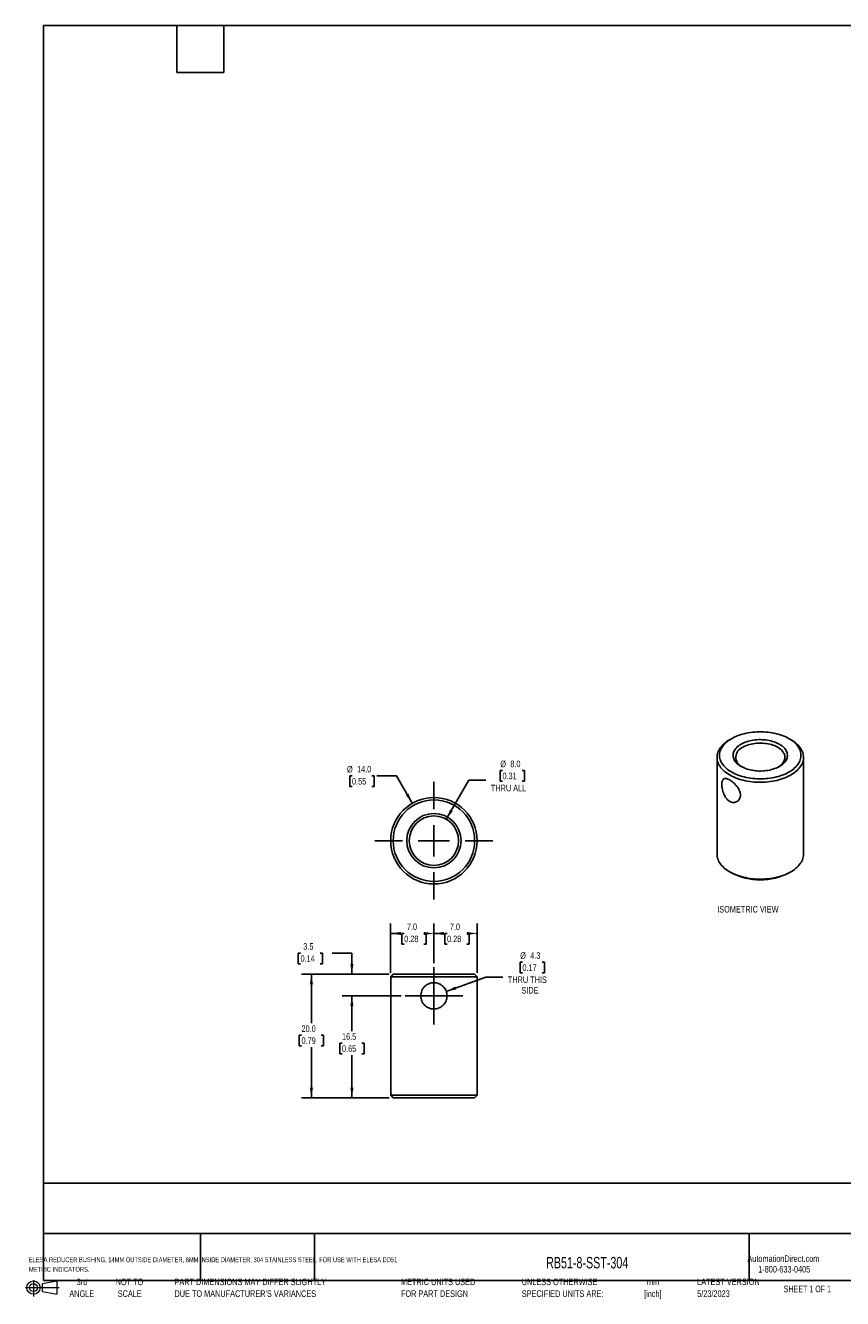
# Model space of a CAD drawing. Header units: millimetres. Extents: x 3 to 273, y 3 to 210.
# Tile 1 of 2: x 3 to 136, y 3 to 210. Entities that reach past the tile are written whole.
import ezdxf

# ---------------------------------------------------------------- set-up
doc = ezdxf.new("R2010")
doc.units = ezdxf.units.MM
doc.header["$LTSCALE"] = 0.5
doc.linetypes.add('CENTERX2', pattern=[20.32, 12.7, -2.54, 2.54, -2.54])
doc.layers.add('CENTER', color=40, linetype='CENTERX2')
doc.layers.add('DIMENSIONS', color=140, linetype='Continuous', lineweight=25)
doc.layers.add('TEXT', color=140, linetype='Continuous', lineweight=25)
doc.styles.add('SLDTEXTSTYLE0', font='TXT', dxfattribs={"width": 0.7})
doc.styles.add('SLDTEXTSTYLE1', font='TXT', dxfattribs={"width": 0.65})
doc.dimstyles.new('SLDDIMSTYLE0', dxfattribs={"dimtxt": 1.079004, "dimasz": 1.651, "dimexe": 0, "dimexo": 0.0625, "dimgap": 0.269751, "dimtad": 0, "dimtih": 1, "dimtoh": 1, "dimrnd": 1e-09, "dimzin": 12, "dimdsep": 46, "dimtxsty": 'SLDTEXTSTYLE0', "dimsah": 1, "dimcen": 0.09, "dimadec": 0, "dimazin": 3, "dimtfac": 1, "dimtofl": 0, "dimtmove": 0, "dimatfit": 3, "dimfxl": 0, "dimfrac": 2, "dimtolj": 1, "dimtzin": 12, "dimarcsym": 0})
doc.dimstyles.new('SLDDIMSTYLE1', dxfattribs={"dimtxt": 1.079004, "dimasz": 1.651, "dimexe": 0, "dimexo": 0.0625, "dimgap": 0.269751, "dimtad": 0, "dimtih": 1, "dimtoh": 1, "dimrnd": 1e-09, "dimzin": 12, "dimdsep": 46, "dimtxsty": 'SLDTEXTSTYLE0', "dimsah": 1, "dimcen": 0.09, "dimadec": 0, "dimazin": 3, "dimtfac": 1, "dimtmove": 0, "dimatfit": 0, "dimfxl": 0, "dimfrac": 2, "dimtolj": 1, "dimtzin": 12, "dimarcsym": 0})
doc.dimstyles.new('SLDDIMSTYLE2', dxfattribs={"dimtxt": 1.079004, "dimasz": 1.651, "dimexe": 0, "dimexo": 0.0625, "dimgap": 0.269751, "dimtad": 0, "dimtih": 1, "dimtoh": 1, "dimrnd": 1e-09, "dimzin": 4, "dimdsep": 46, "dimtxsty": 'SLDTEXTSTYLE0', "dimsah": 1, "dimcen": 0.09, "dimadec": 0, "dimazin": 1, "dimtfac": 1, "dimtofl": 0, "dimtmove": 0, "dimatfit": 3, "dimfxl": 0, "dimfrac": 2, "dimtolj": 1, "dimtzin": 12, "dimarcsym": 0})
doc.dimstyles.new('SLDDIMSTYLE3', dxfattribs={"dimtxt": 1.079004, "dimasz": 1.651, "dimexe": 0, "dimexo": 0.0625, "dimgap": 0.269751, "dimtad": 0, "dimtih": 1, "dimtoh": 1, "dimrnd": 1e-09, "dimzin": 12, "dimdsep": 46, "dimtxsty": 'SLDTEXTSTYLE0', "dimsah": 1, "dimcen": 0, "dimadec": 0, "dimazin": 3, "dimtfac": 1, "dimtofl": 0, "dimtmove": 0, "dimatfit": 3, "dimfxl": 0, "dimfrac": 2, "dimtolj": 1, "dimtzin": 12, "dimarcsym": 0})
doc.dimstyles.new('SLDDIMSTYLE4', dxfattribs={"dimtxt": 1.079004, "dimasz": 1.651, "dimexe": 0, "dimexo": 0.0625, "dimgap": 0.269751, "dimtad": 0, "dimtih": 1, "dimtoh": 1, "dimrnd": 1e-09, "dimzin": 4, "dimdsep": 46, "dimtxsty": 'SLDTEXTSTYLE0', "dimsah": 1, "dimcen": 0, "dimadec": 0, "dimazin": 1, "dimtfac": 1, "dimtofl": 0, "dimtmove": 0, "dimatfit": 3, "dimfxl": 0, "dimfrac": 2, "dimtolj": 1, "dimtzin": 12, "dimarcsym": 0})
doc.dimstyles.new('SLDDIMSTYLE5', dxfattribs={"dimtxt": 1.079004, "dimasz": 1.651, "dimexe": 0, "dimexo": 0.0625, "dimgap": 0.269751, "dimtad": 0, "dimtih": 1, "dimtoh": 1, "dimrnd": 1e-09, "dimzin": 4, "dimdsep": 46, "dimtxsty": 'SLDTEXTSTYLE0', "dimsah": 1, "dimcen": 0, "dimadec": 0, "dimazin": 1, "dimtfac": 1, "dimtofl": 0, "dimtmove": 0, "dimatfit": 3, "dimfxl": 0, "dimfrac": 2, "dimtolj": 1, "dimtzin": 12, "dimarcsym": 0})

# ---------------------------------------------------------------- blocks, each defined once
blk = doc.blocks.new('Block11')
at = {"color": 7, "linetype": 'Continuous', "lineweight": 18}
for p, q in [((1.29, 2.66), (1.29, 0)), ((2.74, 2.08), (5.09, 2.52)), ((2.74, 0.8), (2.74, 2.08)), ((5.09, 2.52), (5.09, 0.37)), ((0, 1.44), (5.44, 1.44)), ((2.74, 0.8), (5.09, 0.37))]:
    blk.add_line(p, q, dxfattribs=at)
for radius in [1.08, 0.643]:
    blk.add_circle((1.29, 1.44), radius, dxfattribs=at)
blk = doc.blocks.new('Block12')
at = {"color": 7, "linetype": 'Continuous'}
blk.add_blockref('Block11', (0, 0), dxfattribs=at)
blk = doc.blocks.new('SW_NOTE_0')
at = {"layer": 'TEXT', "color": 0, "attachment_point": 1, "style": 'SLDTEXTSTYLE0'}
for s, insert, char_height in [('ELESA REDUCER BUSHING, 14MM OUTSIDE DIAMETER, 8MM INSIDE DIAMETER, 304 STAINLESS STEEL. FOR USE WITH ELESA DD51', (0, 1.02), 0.79375), ('METRIC INDICATORS.', (0, -0.54), 0.7937)]:
    blk.add_mtext(s, dxfattribs=dict(at, insert=insert, char_height=char_height))
blk = doc.blocks.new('SW_NOTE_0_1')
at = {"layer": 'TEXT', "color": 0, "char_height": 1.058, "attachment_point": 2, "style": 'SLDTEXTSTYLE0'}
for s, insert in [('mm', (1.42, 1.36)), ('[inch]', (1.38, -0.55))]:
    blk.add_mtext(s, dxfattribs=dict(at, insert=insert))
blk = doc.blocks.new('SW_NOTE_0_2')
at = {"layer": 'TEXT', "color": 0, "char_height": 1.0583, "attachment_point": 1, "style": 'SLDTEXTSTYLE0'}
for s, insert in [('UNLESS OTHERWISE', (0, 1.36)), ('SPECIFIED UNITS ARE:', (0, -0.55))]:
    blk.add_mtext(s, dxfattribs=dict(at, insert=insert))
blk = doc.blocks.new('SW_NOTE_0_3')
at = {"layer": 'TEXT', "color": 0, "char_height": 1.0583, "attachment_point": 1, "style": 'SLDTEXTSTYLE0'}
for s, insert in [('PART DIMENSIONS MAY DIFFER SLIGHTLY', (0, 1.36)), ("DUE TO MANUFACTURER'S VARIANCES", (0, -0.55))]:
    blk.add_mtext(s, dxfattribs=dict(at, insert=insert))
blk = doc.blocks.new('SW_NOTE_0_4')
at = {"layer": 'TEXT', "color": 0, "char_height": 1.058, "attachment_point": 2, "style": 'SLDTEXTSTYLE0'}
for s, insert in [('NOT TO', (2.63, 1.36)), ('SCALE', (2.68, -0.55))]:
    blk.add_mtext(s, dxfattribs=dict(at, insert=insert))
blk = doc.blocks.new('SW_NOTE_0_5')
at = {"layer": 'TEXT', "color": 0, "char_height": 1.058, "attachment_point": 2, "style": 'SLDTEXTSTYLE0'}
for s, insert in [('3rd', (1.16, 1.36)), ('ANGLE', (1.11, -0.55))]:
    blk.add_mtext(s, dxfattribs=dict(at, insert=insert))
blk = doc.blocks.new('SW_NOTE_0_6')
at = {"layer": 'TEXT', "color": 0, "char_height": 1.0583, "attachment_point": 1, "style": 'SLDTEXTSTYLE0'}
for s, insert in [('METRIC UNITS USED', (0, 1.36)), ('FOR PART DESIGN', (0, -0.55))]:
    blk.add_mtext(s, dxfattribs=dict(at, insert=insert))
blk = doc.blocks.new('_D')
at = {"layer": 'DIMENSIONS'}
for p, q in [((64.27, 52.45), (54.71, 52.45)), ((56.29, 52.45), (56.29, 46.75)), ((54.69, 44.79), (54.33, 44.79)), ((54.33, 44.79), (54.33, 43.08)), ((57.9, 44.79), (58.26, 44.79)), ((58.26, 44.79), (58.26, 43.08)), ((54.33, 43.08), (54.69, 43.08)), ((56.29, 35.95), (56.29, 42.84)), ((58.26, 43.08), (57.9, 43.08)), ((62.34, 35.95), (54.71, 35.95))]:
    blk.add_line(p, q, dxfattribs=at)
for points in [[(56.29, 52.45), (56.04, 50.8), (56.55, 50.8)], [(56.29, 35.95), (56.55, 37.6), (56.04, 37.6)]]:
    blk.add_solid(points, dxfattribs=at)
at = {"layer": 'DIMENSIONS', "char_height": 1.058, "attachment_point": 1, "style": 'SLDTEXTSTYLE0'}
for s, insert in [('16.5', (54.69, 46.4)), ('0.65', (54.69, 44.44))]:
    blk.add_mtext(s, dxfattribs=dict(at, insert=insert))
blk = doc.blocks.new('_D_1')
at = {"layer": 'DIMENSIONS'}
for p, q in [((47.97, 59.37), (47.6, 59.37)), ((47.6, 59.37), (47.6, 57.66)), ((51.17, 59.37), (51.54, 59.37)), ((51.54, 59.37), (51.54, 57.66)), ((53.12, 59.37), (56.29, 59.37)), ((56.29, 59.37), (56.29, 55.95)), ((47.6, 57.66), (47.97, 57.66)), ((51.54, 57.66), (51.17, 57.66)), ((62.34, 55.95), (54.71, 55.95)), ((64.27, 52.45), (54.71, 52.45)), ((56.29, 52.45), (56.29, 49.28))]:
    blk.add_line(p, q, dxfattribs=at)
for points in [[(56.29, 55.95), (56.55, 57.6), (56.04, 57.6)], [(56.29, 52.45), (56.04, 50.8), (56.55, 50.8)]]:
    blk.add_solid(points, dxfattribs=at)
at = {"layer": 'DIMENSIONS', "char_height": 1.058, "attachment_point": 1, "style": 'SLDTEXTSTYLE0'}
for s, insert in [('3.5', (48.42, 60.98)), ('0.14', (47.97, 59.02))]:
    blk.add_mtext(s, dxfattribs=dict(at, insert=insert))
blk = doc.blocks.new('_D_2')
at = {"layer": 'DIMENSIONS'}
for p, q in [((62.34, 55.95), (48.14, 55.95)), ((49.73, 55.95), (49.73, 48.03)), ((48.13, 46.08), (47.77, 46.08)), ((47.77, 46.08), (47.77, 44.36)), ((51.34, 46.08), (51.7, 46.08)), ((51.7, 46.08), (51.7, 44.36)), ((47.77, 44.36), (48.13, 44.36)), ((49.73, 35.95), (49.73, 44.12)), ((51.7, 44.36), (51.34, 44.36)), ((62.34, 35.95), (48.14, 35.95))]:
    blk.add_line(p, q, dxfattribs=at)
for points in [[(49.73, 55.95), (49.48, 54.3), (49.99, 54.3)], [(49.73, 35.95), (49.99, 37.6), (49.48, 37.6)]]:
    blk.add_solid(points, dxfattribs=at)
at = {"layer": 'DIMENSIONS', "char_height": 1.058, "attachment_point": 1, "style": 'SLDTEXTSTYLE0'}
for s, insert in [('20.0', (48.13, 47.68)), ('0.79', (48.13, 45.73))]:
    blk.add_mtext(s, dxfattribs=dict(at, insert=insert))
blk = doc.blocks.new('_D_3')
at = {"layer": 'DIMENSIONS'}
for p, q in [((62.57, 56.19), (62.57, 64.14)), ((69.57, 57.75), (69.57, 64.14)), ((62.57, 62.55), (63.29, 62.55)), ((64.76, 62.55), (64.39, 62.55)), ((64.39, 62.55), (64.39, 60.84)), ((67.96, 62.55), (68.32, 62.55)), ((68.32, 62.55), (68.32, 60.84)), ((69.57, 62.55), (69.42, 62.55)), ((64.39, 60.84), (64.76, 60.84)), ((68.32, 60.84), (67.96, 60.84))]:
    blk.add_line(p, q, dxfattribs=at)
for points in [[(62.57, 62.55), (64.22, 62.3), (64.22, 62.8)], [(69.57, 62.55), (67.92, 62.8), (67.92, 62.3)]]:
    blk.add_solid(points, dxfattribs=at)
at = {"layer": 'DIMENSIONS', "char_height": 1.058, "attachment_point": 1, "style": 'SLDTEXTSTYLE0'}
for s, insert in [('7.0', (65.2, 64.16)), ('0.28', (64.76, 62.2))]:
    blk.add_mtext(s, dxfattribs=dict(at, insert=insert))
blk = doc.blocks.new('_D_4')
at = {"layer": 'DIMENSIONS'}
for p, q in [((69.57, 57.75), (69.57, 64.14)), ((76.57, 56.19), (76.57, 64.14)), ((69.57, 62.55), (70.24, 62.55)), ((71.7, 62.55), (71.34, 62.55)), ((71.34, 62.55), (71.34, 60.84)), ((74.91, 62.55), (75.27, 62.55)), ((75.27, 62.55), (75.27, 60.84)), ((76.57, 62.55), (76.37, 62.55)), ((71.34, 60.84), (71.7, 60.84)), ((75.27, 60.84), (74.91, 60.84))]:
    blk.add_line(p, q, dxfattribs=at)
for points in [[(69.57, 62.55), (71.22, 62.3), (71.22, 62.8)], [(76.57, 62.55), (74.92, 62.8), (74.92, 62.3)]]:
    blk.add_solid(points, dxfattribs=at)
at = {"layer": 'DIMENSIONS', "char_height": 1.058, "attachment_point": 1, "style": 'SLDTEXTSTYLE0'}
for s, insert in [('7.0', (72.15, 64.16)), ('0.28', (71.7, 62.2))]:
    blk.add_mtext(s, dxfattribs=dict(at, insert=insert))
blk = doc.blocks.new('_D_5')
at = {"layer": 'DIMENSIONS'}
for p, q in [((83.91, 57.9), (83.55, 57.9)), ((83.55, 57.9), (83.55, 56.19)), ((87.12, 57.9), (87.48, 57.9)), ((87.48, 57.9), (87.48, 56.19)), ((83.55, 56.19), (83.91, 56.19)), ((87.48, 56.19), (87.12, 56.19)), ((71.57, 53.17), (77.98, 55.48)), ((77.98, 55.48), (80.76, 55.48))]:
    blk.add_line(p, q, dxfattribs=at)
blk.add_solid([(71.57, 53.17), (73.21, 53.49), (73.04, 53.97)], dxfattribs=at)
at = {"layer": 'DIMENSIONS', "char_height": 1.058, "attachment_point": 1, "style": 'SLDTEXTSTYLE0'}
for s, insert in [('%%c', (83.55, 59.51)), ('4.3', (85.18, 59.51)), ('0.17', (83.91, 57.55)), ('THRU THIS', (81.55, 55.59)), ('SIDE', (83.75, 53.88))]:
    blk.add_mtext(s, dxfattribs=dict(at, insert=insert))
blk = doc.blocks.new('SW_CENTERMARKSYMBOL_0')
at = {"layer": 'CENTER', "color": 0}
for p, q in [((0, 2.54), (0, 4.665)), ((0, 0), (0, 2.54)), ((-2.54, 0), (-4.665, 0)), ((0, 0), (-2.54, 0)), ((0, 0), (0, -2.54)), ((0, 0), (2.54, 0)), ((2.54, 0), (4.665, 0)), ((0, -2.54), (0, -4.665))]:
    blk.add_line(p, q, dxfattribs=at)
blk = doc.blocks.new('_D_6')
at = {"layer": 'DIMENSIONS'}
for p, q in [((80.68, 88.93), (80.32, 88.93)), ((80.32, 88.93), (80.32, 87.21)), ((83.89, 88.93), (84.25, 88.93)), ((84.25, 88.93), (84.25, 87.21)), ((71.57, 81.03), (75.23, 87.36)), ((75.23, 87.36), (78, 87.36)), ((80.32, 87.21), (80.68, 87.21)), ((84.25, 87.21), (83.89, 87.21))]:
    blk.add_line(p, q, dxfattribs=at)
blk.add_solid([(71.57, 81.03), (72.62, 82.33), (72.18, 82.59)], dxfattribs=at)
at = {"layer": 'DIMENSIONS', "char_height": 1.058, "attachment_point": 1, "style": 'SLDTEXTSTYLE0'}
for s, insert in [('%%c', (80.32, 90.53)), ('8.0', (81.95, 90.53)), ('THRU ALL', (78.8, 86.62)), ('0.31', (80.68, 88.58))]:
    blk.add_mtext(s, dxfattribs=dict(at, insert=insert))
blk = doc.blocks.new('_D_7')
at = {"layer": 'DIMENSIONS'}
for p, q in [((56.31, 88.07), (55.95, 88.07)), ((55.95, 88.07), (55.95, 86.36)), ((59.52, 88.07), (59.88, 88.07)), ((59.88, 88.07), (59.88, 86.36)), ((63.51, 88.07), (60.33, 88.07)), ((66.07, 83.63), (63.51, 88.07)), ((55.95, 86.36), (56.31, 86.36)), ((59.88, 86.36), (59.52, 86.36))]:
    blk.add_line(p, q, dxfattribs=at)
blk.add_solid([(66.07, 83.63), (65.47, 85.19), (65.03, 84.93)], dxfattribs=at)
at = {"layer": 'DIMENSIONS', "char_height": 1.058, "attachment_point": 1, "style": 'SLDTEXTSTYLE0'}
for s, insert in [('%%c', (55.5, 89.68)), ('14.0', (57.12, 89.68)), ('0.55', (56.31, 87.72))]:
    blk.add_mtext(s, dxfattribs=dict(at, insert=insert))
blk = doc.blocks.new('SW_CENTERMARKSYMBOL_1')
at = {"layer": 'CENTER', "color": 0}
for p, q in [((0, 5.08), (0, 9.54)), ((0, 0), (0, 2.54)), ((-5.08, 0), (-9.54, 0)), ((0, 0), (-2.54, 0)), ((0, 0), (0, -2.54)), ((0, 0), (2.54, 0)), ((5.08, 0), (9.54, 0)), ((0, -5.08), (0, -9.54))]:
    blk.add_line(p, q, dxfattribs=at)

msp = doc.modelspace()

# ---------------------------------------------------------------- linework, layer by layer
for p, q in [((117.763, 94.084), (117.48, 93.92)), ((127.381, 93.92), (127.099, 94.084)), ((115.431, 91.063), (115.431, 75.386)), ((129.431, 75.386), (129.431, 91.063)), ((117.48, 72.529), (117.763, 72.365)), ((127.099, 72.365), (127.381, 72.529)), ((62.971, 55.951), (62.571, 55.551)), ((76.171, 55.951), (62.971, 55.951)), ((76.571, 55.551), (76.171, 55.951)), ((62.571, 55.551), (62.571, 36.351)), ((76.571, 55.551), (62.571, 55.551)), ((76.571, 36.351), (76.571, 55.551)), ((62.571, 36.351), (62.971, 35.951)), ((62.571, 36.351), (76.571, 36.351)), ((62.971, 35.951), (76.171, 35.951)), ((76.171, 35.951), (76.571, 36.351))]:
    msp.add_line(p, q)
at = {"flags": 128}
for points in [[(117.764, 94.084), (118.024, 94.226), (118.296, 94.359), (118.581, 94.484), (118.876, 94.6), (119.183, 94.707), (119.498, 94.803), (119.823, 94.89), (120.155, 94.966), (120.494, 95.032), (120.838, 95.087), (121.187, 95.132), (121.54, 95.165), (121.895, 95.187), (122.252, 95.198), (122.61, 95.198), (122.967, 95.187), (123.322, 95.165), (123.675, 95.132), (124.024, 95.087), (124.368, 95.032), (124.707, 94.966), (125.039, 94.89), (125.363, 94.803), (125.679, 94.707), (125.985, 94.6), (126.281, 94.484), (126.566, 94.359), (126.838, 94.226), (127.098, 94.084), (127.344, 93.934), (127.575, 93.777), (127.791, 93.613), (127.992, 93.442), (128.176, 93.265), (128.344, 93.083), (128.494, 92.895), (128.626, 92.704), (128.74, 92.508), (128.836, 92.309), (128.913, 92.108), (128.97, 91.904), (129.009, 91.699), (129.028, 91.493), (129.028, 91.287), (129.009, 91.081), (128.97, 90.875), (128.913, 90.672), (128.836, 90.47), (128.74, 90.271), (128.626, 90.076), (128.494, 89.884), (128.344, 89.697), (128.176, 89.515), (127.992, 89.338), (127.791, 89.167), (127.575, 89.003), (127.344, 88.845), (127.098, 88.696), (126.838, 88.554), (126.566, 88.42), (126.281, 88.295), (125.985, 88.179), (125.679, 88.073), (125.363, 87.976), (125.039, 87.89), (124.707, 87.813), (124.368, 87.748), (124.024, 87.692), (123.675, 87.648), (123.322, 87.615), (122.967, 87.592), (122.61, 87.581), (122.252, 87.581), (121.895, 87.592), (121.54, 87.615), (121.187, 87.648), (120.838, 87.692), (120.494, 87.748), (120.155, 87.813), (119.823, 87.89), (119.498, 87.976), (119.183, 88.073), (118.876, 88.179), (118.581, 88.295), (118.296, 88.42), (118.024, 88.554), (117.764, 88.696), (117.518, 88.845), (117.287, 89.003), (117.07, 89.167), (116.87, 89.338), (116.686, 89.515), (116.518, 89.697), (116.368, 89.884), (116.236, 90.076), (116.122, 90.271), (116.026, 90.47), (115.949, 90.672), (115.891, 90.875), (115.853, 91.081), (115.833, 91.287), (115.833, 91.493), (115.853, 91.699), (115.891, 91.904), (115.949, 92.108), (116.026, 92.309), (116.122, 92.508), (116.236, 92.704), (116.368, 92.895), (116.518, 93.083), (116.686, 93.265), (116.87, 93.442), (117.07, 93.613), (117.287, 93.777), (117.518, 93.934), (117.764, 94.084)], [(127.381, 93.92), (127.446, 93.883), (127.696, 93.726), (127.932, 93.562), (128.153, 93.391), (128.358, 93.213), (128.546, 93.03), (128.718, 92.841), (128.871, 92.646), (129.007, 92.448), (129.124, 92.246), (129.223, 92.04), (129.303, 91.832), (129.364, 91.621), (129.405, 91.409), (129.427, 91.197), (129.43, 90.983), (129.412, 90.77), (129.376, 90.558), (129.32, 90.347), (129.245, 90.138), (129.151, 89.932), (129.038, 89.729), (128.907, 89.529), (128.758, 89.334), (128.591, 89.144), (128.407, 88.959), (128.206, 88.779), (127.989, 88.607), (127.757, 88.441), (127.51, 88.282), (127.248, 88.131), (126.974, 87.989), (126.686, 87.855), (126.387, 87.729), (126.077, 87.613), (125.756, 87.507), (125.426, 87.411), (125.088, 87.325), (124.743, 87.249), (124.391, 87.184), (124.034, 87.13), (123.672, 87.086), (123.306, 87.054), (122.939, 87.033), (122.569, 87.023), (122.2, 87.024), (121.831, 87.037), (121.464, 87.061), (121.099, 87.096), (120.738, 87.142), (120.382, 87.199), (120.032, 87.267), (119.688, 87.345), (119.352, 87.434), (119.025, 87.533), (118.707, 87.642), (118.399, 87.76), (118.103, 87.887), (117.818, 88.024), (117.547, 88.168), (117.289, 88.321), (117.046, 88.482), (116.817, 88.649), (116.604, 88.824), (116.408, 89.004), (116.228, 89.191), (116.065, 89.382), (115.92, 89.579), (115.794, 89.779), (115.686, 89.983), (115.596, 90.19), (115.526, 90.399), (115.475, 90.611), (115.443, 90.823), (115.431, 91.037), (115.438, 91.25), (115.465, 91.463), (115.511, 91.674), (115.577, 91.884), (115.662, 92.092), (115.765, 92.297), (115.887, 92.498), (116.027, 92.695), (116.185, 92.888), (116.361, 93.076), (116.554, 93.258), (116.762, 93.434), (116.987, 93.604), (117.227, 93.766), (117.481, 93.921), (117.481, 93.921)], [(119.32, 93.186), (119.532, 93.301), (119.757, 93.407), (119.994, 93.505), (120.241, 93.593), (120.498, 93.672), (120.764, 93.741), (121.037, 93.799), (121.316, 93.847), (121.599, 93.884), (121.887, 93.91), (122.176, 93.926), (122.467, 93.93), (122.758, 93.923), (123.047, 93.905), (123.334, 93.876), (123.616, 93.836), (123.894, 93.785), (124.165, 93.724), (124.428, 93.653), (124.683, 93.572), (124.928, 93.481), (125.162, 93.381), (125.384, 93.273), (125.593, 93.156), (125.788, 93.031), (125.969, 92.9), (126.134, 92.761), (126.283, 92.617), (126.415, 92.468), (126.53, 92.313), (126.627, 92.155), (126.705, 91.993), (126.765, 91.829), (126.806, 91.662), (126.827, 91.495), (126.83, 91.327), (126.813, 91.159), (126.777, 90.992), (126.722, 90.828), (126.648, 90.665), (126.556, 90.506), (126.446, 90.35), (126.318, 90.199), (126.173, 90.054), (126.012, 89.914), (125.835, 89.78), (125.643, 89.654), (125.438, 89.535), (125.219, 89.425), (124.988, 89.323), (124.745, 89.23), (124.493, 89.146), (124.232, 89.072), (123.962, 89.009), (123.686, 88.955), (123.405, 88.913), (123.119, 88.881), (122.83, 88.86), (122.54, 88.851), (122.249, 88.852), (121.959, 88.864), (121.671, 88.888), (121.386, 88.922), (121.106, 88.968), (120.831, 89.023), (120.564, 89.09), (120.305, 89.166), (120.055, 89.252), (119.815, 89.347), (119.587, 89.452), (119.372, 89.564), (119.169, 89.685), (118.981, 89.813), (118.808, 89.948), (118.651, 90.09), (118.51, 90.237), (118.387, 90.389), (118.281, 90.545), (118.194, 90.705), (118.125, 90.869), (118.074, 91.034), (118.043, 91.201), (118.031, 91.369), (118.038, 91.537), (118.065, 91.704), (118.11, 91.87), (118.175, 92.034), (118.258, 92.195), (118.359, 92.352), (118.478, 92.505), (118.614, 92.654), (118.767, 92.797), (118.936, 92.933), (119.121, 93.063), (119.32, 93.186)], [(125.394, 89.512), (125.45, 89.548), (125.625, 89.673), (125.786, 89.806), (125.929, 89.944), (126.056, 90.087), (126.165, 90.236), (126.256, 90.388), (126.328, 90.544), (126.382, 90.702), (126.416, 90.862), (126.43, 91.023), (126.425, 91.184), (126.401, 91.345), (126.357, 91.504), (126.295, 91.661), (126.213, 91.815), (126.113, 91.965), (125.995, 92.112), (125.86, 92.252), (125.708, 92.388), (125.539, 92.516), (125.356, 92.638), (125.159, 92.752), (124.948, 92.858), (124.725, 92.955), (124.491, 93.043), (124.247, 93.121), (123.994, 93.189), (123.733, 93.247), (123.466, 93.294), (123.194, 93.33), (122.918, 93.355), (122.64, 93.369), (122.361, 93.372), (122.082, 93.364), (121.805, 93.344), (121.531, 93.313), (121.261, 93.271), (120.997, 93.219), (120.74, 93.156), (120.492, 93.083), (120.252, 93), (120.024, 92.907), (119.807, 92.806), (119.602, 92.696)], [(115.431, 75.386), (115.431, 75.359), (115.443, 75.146), (115.475, 74.933), (115.526, 74.722), (115.596, 74.512), (115.686, 74.305), (115.794, 74.101), (115.92, 73.901), (116.065, 73.705), (116.228, 73.513), (116.408, 73.327), (116.604, 73.146), (116.817, 72.972), (117.046, 72.804), (117.289, 72.644), (117.547, 72.491), (117.818, 72.346), (118.103, 72.21), (118.399, 72.082), (118.707, 71.964), (119.025, 71.855), (119.352, 71.756), (119.688, 71.668), (120.032, 71.589), (120.382, 71.522), (120.738, 71.464), (121.099, 71.418), (121.464, 71.383), (121.831, 71.359), (122.2, 71.347), (122.569, 71.345), (122.939, 71.355), (123.306, 71.376), (123.672, 71.409), (124.034, 71.452), (124.391, 71.506), (124.743, 71.571), (125.088, 71.647), (125.426, 71.733), (125.756, 71.83), (126.077, 71.936), (126.387, 72.052), (126.686, 72.177), (126.974, 72.311), (127.248, 72.454), (127.51, 72.605), (127.757, 72.763), (127.989, 72.929), (128.206, 73.102), (128.407, 73.281), (128.591, 73.466), (128.758, 73.656), (128.907, 73.851), (129.038, 74.051), (129.151, 74.254), (129.245, 74.46), (129.32, 74.669), (129.376, 74.88), (129.412, 75.092), (129.43, 75.306), (129.431, 75.386)]]:
    msp.add_lwpolyline(points, dxfattribs=at)
for radius in [7, 6.6, 4.4, 4]:
    msp.add_circle((69.571, 77.567), radius)
for centre, radius, start, end in [((120.21, 91.075), 1.731, 110.56084, 244.57726), ((122.431, 81.329), 10.106, 242.4921, 297.5079)]:
    msp.add_arc(centre, radius, start, end)
for points in [[(118.66, 83.901), (118.575, 83.852), (118.484, 83.815), (118.294, 83.767), (118.193, 83.756), (117.99, 83.761), (117.888, 83.778), (117.682, 83.838), (117.579, 83.883), (117.284, 84.053), (117.098, 84.221), (116.858, 84.526), (116.783, 84.639), (116.649, 84.875), (116.588, 84.998), (116.48, 85.255), (116.433, 85.389), (116.352, 85.656), (116.319, 85.789), (116.265, 86.058), (116.245, 86.188), (116.219, 86.44), (116.212, 86.563), (116.212, 86.792), (116.219, 86.897), (116.245, 87.092), (116.266, 87.18), (116.345, 87.409), (116.426, 87.519), (116.641, 87.643), (116.777, 87.659), (117.017, 87.614), (117.105, 87.588), (117.286, 87.514), (117.381, 87.467), (117.68, 87.295), (117.888, 87.143), (118.194, 86.873), (118.293, 86.777), (118.483, 86.574), (118.575, 86.465), (118.743, 86.244), (118.82, 86.13), (118.958, 85.895), (119.018, 85.775), (119.164, 85.415), (119.217, 85.17), (119.217, 84.829), (119.204, 84.717), (119.154, 84.509), (119.116, 84.412), (119.019, 84.233), (118.958, 84.151), (118.822, 84.011), (118.745, 83.95), (118.66, 83.901)], [(71.074, 50.95), (70.976, 50.851), (70.869, 50.763), (70.639, 50.609), (70.515, 50.542), (70.258, 50.436), (70.126, 50.395), (69.851, 50.34), (69.71, 50.326), (69.292, 50.326), (69.011, 50.383), (68.628, 50.542), (68.503, 50.609), (68.273, 50.763), (68.167, 50.85), (67.971, 51.046), (67.882, 51.154), (67.728, 51.384), (67.663, 51.506), (67.555, 51.765), (67.515, 51.898), (67.46, 52.171), (67.446, 52.312), (67.446, 52.592), (67.46, 52.731), (67.514, 53.004), (67.556, 53.14), (67.715, 53.523), (67.873, 53.759), (68.263, 54.148), (68.498, 54.306), (68.882, 54.466), (69.018, 54.508), (69.291, 54.562), (69.43, 54.576), (69.852, 54.576), (70.129, 54.521), (70.516, 54.36), (70.638, 54.294), (70.867, 54.141), (70.976, 54.052), (71.171, 53.856), (71.259, 53.75), (71.413, 53.519), (71.48, 53.396), (71.639, 53.012), (71.696, 52.731), (71.696, 52.313), (71.682, 52.171), (71.627, 51.898), (71.587, 51.765), (71.48, 51.508), (71.414, 51.384), (71.26, 51.155), (71.173, 51.048), (71.074, 50.95)]]:
    msp.add_open_spline(points, degree=3, knots=[0, 0, 0, 0, 0.03125, 0.03125, 0.0625, 0.0625, 0.09375, 0.09375, 0.125, 0.125, 0.1875, 0.1875, 0.21875, 0.21875, 0.25, 0.25, 0.28125, 0.28125, 0.3125, 0.3125, 0.34375, 0.34375, 0.375, 0.375, 0.40625, 0.40625, 0.4375, 0.4375, 0.5, 0.5, 0.5625, 0.5625, 0.59375, 0.59375, 0.625, 0.625, 0.6875, 0.6875, 0.71875, 0.71875, 0.75, 0.75, 0.78125, 0.78125, 0.8125, 0.8125, 0.875, 0.875, 0.90625, 0.90625, 0.9375, 0.9375, 0.96875, 0.96875, 1, 1, 1, 1])
at = {"layer": 'TEXT'}
for p, q in [((6.35, 209.55), (273.05, 209.55)), ((6.35, 209.55), (6.35, 6.35)), ((27.94, 201.93), (27.94, 209.55)), ((35.56, 201.93), (35.56, 209.55)), ((27.94, 201.93), (35.56, 201.93)), ((273.05, 22.126), (6.35, 22.126)), ((273.05, 13.97), (6.35, 13.97)), ((31.75, 13.97), (31.75, 6.35)), ((50.212, 13.97), (50.212, 6.35)), ((120.646, 13.97), (120.646, 6.35)), ((6.35, 6.35), (273.05, 6.35))]:
    msp.add_line(p, q, dxfattribs=at)

# ---------------------------------------------------------------- block references
at = {"layer": 'CENTER'}
for name, p in [('SW_CENTERMARKSYMBOL_1', (69.571, 77.567)), ('SW_CENTERMARKSYMBOL_0', (69.571, 52.451))]:
    msp.add_blockref(name, p, dxfattribs=at)
at = {"layer": 'TEXT'}
for name, p in [('SW_NOTE_0', (3.983, 9.108)), ('Block12', (3.419, 3.777)), ('SW_NOTE_0_5', (11.424, 5.318)), ('SW_NOTE_0_4', (17.629, 5.318)), ('SW_NOTE_0_3', (27.56, 5.318)), ('SW_NOTE_0_6', (64.239, 5.318)), ('SW_NOTE_0_2', (83.804, 5.318)), ('SW_NOTE_0_1', (103.643, 5.316))]:
    msp.add_blockref(name, p, dxfattribs=at)

# ---------------------------------------------------------------- texts
for s, insert, char_height, attachment_point, style in [('ISOMETRIC VIEW', (115.465, 67.002), 1.05833, 1, 'SLDTEXTSTYLE0'), ('AutomationDirect.com', (120.347, 10.438), 1.05833, 1, 'SLDTEXTSTYLE0'), ('RB51-8-SST-304', (87.751, 10.182), 1.85208, 1, 'SLDTEXTSTYLE0'), ('1-800-633-0405', (122.096, 8.719), 1.05833, 1, 'SLDTEXTSTYLE0'), ('LATEST VERSION', (117.276, 6.682), 1.05833, 2, 'SLDTEXTSTYLE0'), ('5/23/2023', (114.851, 4.764), 1.0583, 2, 'SLDTEXTSTYLE0'), ('SHEET 1 OF 1', (126.221, 5.526), 1.05833, 1, 'SLDTEXTSTYLE1')]:
    msp.add_mtext(s, dxfattribs=dict(at, insert=insert, char_height=char_height, attachment_point=attachment_point, style=style))

# ---------------------------------------------------------------- dimensions: what is measured, and where the dimension line sits
at = {"layer": 'DIMENSIONS'}
dim = msp.add_diameter_dim_2p(p1=(73.071, 71.505), p2=(66.071, 83.629), dimstyle='SLDDIMSTYLE5', dxfattribs=at)
dim.commit()
dim.dimension.update_dxf_attribs({"geometry": '_D_7', "text_midpoint": (57.913, 88.071), "dimtype": 163})
for p1, p2, text, dimstyle, picture, middle in [((67.571, 74.103), (71.571, 81.031), '<>\\PTHRU ALL', 'SLDDIMSTYLE4', '_D_6', (82.287, 88.071)), ((67.571, 51.732), (71.571, 53.171), '<>\\PTHRU THIS\\PSIDE', 'SLDDIMSTYLE3', '_D_5', (85.517, 56.185))]:
    dim = msp.add_diameter_dim_2p(p1=p1, p2=p2, text=text, dimstyle=dimstyle, dxfattribs=at)
    dim.commit()
    dim.dimension.update_dxf_attribs({"geometry": picture, "text_midpoint": middle, "dimtype": 163})
for base, p1, p2, picture, middle in [((69.571, 62.551), (62.571, 55.551), (69.571, 57.116), '_D_3', (66.359, 62.551)), ((76.571, 62.551), (69.571, 57.116), (76.571, 55.551), '_D_4', (73.303, 62.551))]:
    dim = msp.add_linear_dim(base=base, p1=p1, p2=p2, dimstyle='SLDDIMSTYLE2', dxfattribs=at)
    dim.commit()
    dim.dimension.update_dxf_attribs({"geometry": picture, "text_midpoint": middle, "dimtype": 160})
for base, p1, p2, dimstyle, picture, middle in [((56.294, 55.951), (64.906, 52.451), (62.971, 55.951), 'SLDDIMSTYLE1', '_D_1', (56.294, 59.371)), ((49.732, 55.951), (62.971, 35.951), (62.971, 55.951), 'SLDDIMSTYLE2', '_D_2', (49.732, 46.078)), ((56.294, 35.951), (64.906, 52.451), (62.971, 35.951), 'SLDDIMSTYLE0', '_D', (56.294, 44.792))]:
    dim = msp.add_linear_dim(base=base, p1=p1, p2=p2, angle=90, dimstyle=dimstyle, dxfattribs=at)
    dim.commit()
    dim.dimension.update_dxf_attribs({"geometry": picture, "text_midpoint": middle, "dimtype": 160})

doc.saveas('drawing.dxf')
